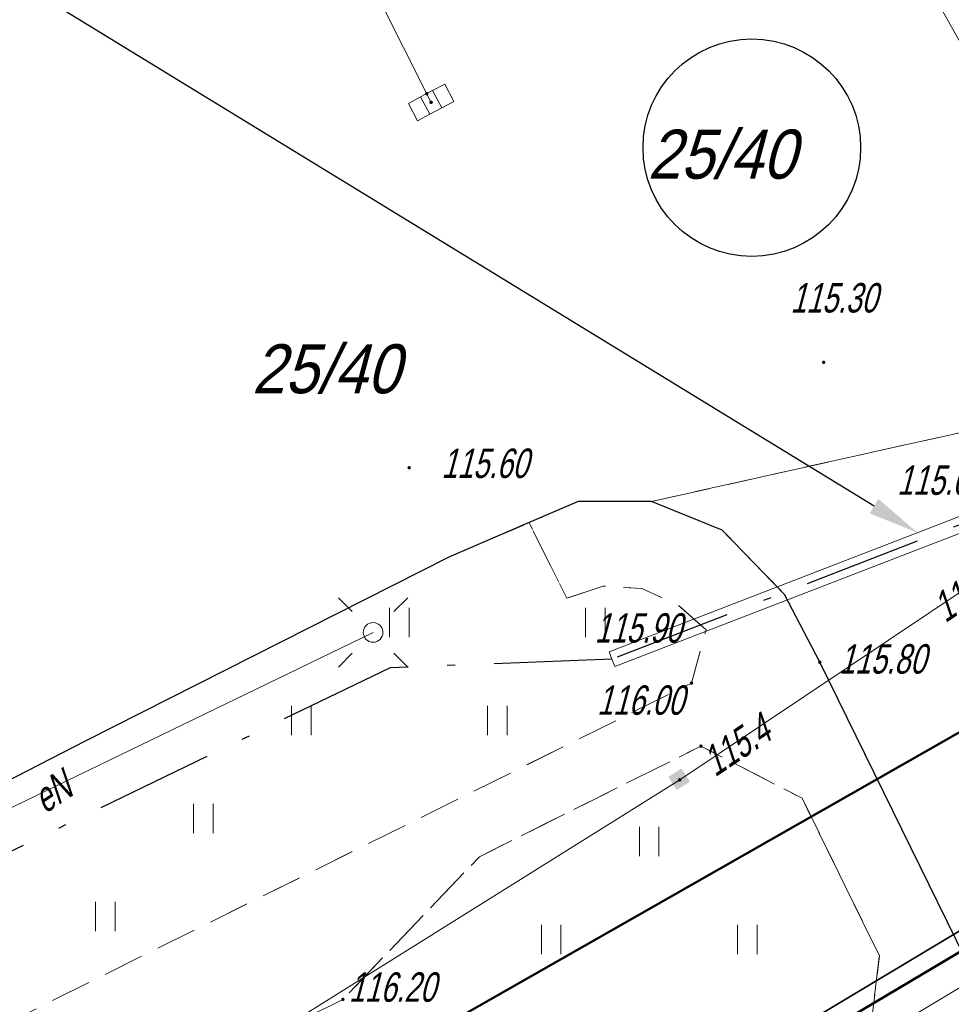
# Model space of a CAD drawing. Extents: x 7463256 to 7464485, y 5957341 to 5958260.
# Tile 230 of 256: x 7464170 to 7464194, y 5957944 to 5957970. Entities that reach past the tile are written whole.
import ezdxf
from ezdxf import colors
from ezdxf.entities.mleader import LeaderData, LeaderLine
from ezdxf.math import Vec2, Vec3

# ---------------------------------------------------------------- set-up
doc = ezdxf.new("R2010")
doc.units = 0
doc.header["$MEASUREMENT"] = 0
for name, pattern in [('1.5_0.5', [2, 1.5, -0.5]), ('218-500', [1, 0.5, -0.5]), ('GAK', [5.2, 3, -1, 0.2, -1]), ('l219_500', [0]), ('mz1.0_0.5', [1.5, 1, -0.5])]:
    doc.linetypes.add(name, pattern=pattern)
doc.layers.get('0').update_dxf_attribs({"color": 2, "linetype": 'CONTINUOUS', "lineweight": 5})
for name, color, linetype in [('211-Nr działki', 7, 'CONTINUOUS'), ('218-Granica użytku', 7, 'CONTINUOUS'), ('219-Linia granicy', 7, 'CONTINUOUS'), ('@dzialki', 6, 'CONTINUOUS'), ('chodnik (powierzchnia)', 7, 'CONTINUOUS'), ('jezdnia (powierzchnia)', 7, 'CONTINUOUS'), ('kratka ściekowa (punkt)', 7, 'CONTINUOUS'), ('krawężnik (linia)', 7, 'CONTINUOUS'), ('latarnia na słupie lub maszcie (punkt)', 7, 'CONTINUOUS'), ('przewód ciepłowniczy (linia)', 7, 'CONTINUOUS'), ('przewód elektroenergetyczny (linia)', 7, 'CONTINUOUS'), ('przewód elektroenergetyczny (linia)-Atr1', 7, 'CONTINUOUS'), ('przewód kanalizacyjny (linia)', 7, 'CONTINUOUS'), ('punkt o określonej wysokości (sieć elektroenergetyczna)', 7, 'CONTINUOUS'), ('punkt o określonej wysokości (sieć elektroenergetyczna)-Atr2', 7, 'CONTINUOUS'), ('punkt o określonej wysokości (sieć kanalizacyjna)', 7, 'CONTINUOUS'), ('punkt wysokościowy sztuczny', 7, 'CONTINUOUS'), ('punkt wysokościowy sztuczny-Atr2', 7, 'CONTINUOUS'), ('rura ochronna - przewód ciepłowniczy (linia)', 7, 'CONTINUOUS'), ('słup (punkt)', 7, 'CONTINUOUS'), ('trawnik (powierzchnia)', 7, 'CONTINUOUS'), ('trawnik (powierzchnia) - symbol', 7, 'CONTINUOUS'), ('złącze kablowe - siec elektroenergetyczna (punkt)', 7, 'CONTINUOUS')]:
    doc.layers.add(name, color=color, linetype=linetype)
for name, color, linetype, lineweight in [('@proj.rury', 7, 'CONTINUOUS', 20), ('____proj LSN', 1, 'CONTINUOUS', 5), ('OBMBS-21-18876-opis proj', 1, 'CONTINUOUS', 18)]:
    doc.layers.add(name, color=color, linetype=linetype, lineweight=lineweight)
doc.styles.get("Standard").update_dxf_attribs({"font": 'txt', "width": 0.75})

# ---------------------------------------------------------------- blocks, each defined once
blk = doc.blocks.new('PW02')
at = {"linetype": 'Continuous', "lineweight": 13}
h = blk.add_hatch(color=0, dxfattribs=at)
edge = h.paths.add_edge_path()
edge.add_arc((0, 0), 0.045, 0, 360)
blk = doc.blocks.new('SM04')
at = {"color": 0, "linetype": 'Continuous', "lineweight": 13}
blk.add_circle((0, 0), 0.25, dxfattribs=at)
blk = doc.blocks.new('SM011')
at = {"color": 0, "linetype": 'Continuous', "lineweight": 13}
for p, q in [((-0.53, 0.531), (-0.883, 0.884)), ((0.531, 0.531), (0.884, 0.884)), ((-0.53, -0.53), (-0.883, -0.883)), ((0.531, -0.53), (0.884, -0.883))]:
    blk.add_line(p, q, dxfattribs=at)
blk = doc.blocks.new('PW01')
at = {"linetype": 'Continuous', "lineweight": 13}
h = blk.add_hatch(color=0, dxfattribs=at)
edge = h.paths.add_edge_path()
edge.add_arc((0, 0), 0.045, 0, 360)
blk = doc.blocks.new('US05')
at = {"color": 0, "linetype": 'Continuous', "lineweight": 13}
for p, q in [((-0.525, -0.25), (-0.525, 0.25)), ((-0.525, 0.25), (-0.175, 0.25)), ((-0.175, -0.25), (-0.175, 0.25)), ((-0.175, 0.25), (0.175, 0.25)), ((0.175, -0.25), (0.175, 0.25)), ((0.175, 0.25), (0.525, 0.25)), ((0.525, -0.25), (0.525, 0.25)), ((-0.525, -0.25), (-0.175, -0.25)), ((-0.175, -0.25), (0.175, -0.25)), ((0.175, -0.25), (0.525, -0.25))]:
    blk.add_line(p, q, dxfattribs=at)
blk = doc.blocks.new('US29')
at = {"color": 0, "linetype": 'Continuous', "lineweight": 0}
blk.add_solid([(-0.193, -0.222), (-0.193, 0.178), (0.207, -0.222), (0.207, 0.178)], dxfattribs=at)
blk = doc.blocks.new('TU04')
at = {"color": 0, "linetype": 'Continuous', "lineweight": 13}
for p, q in [((0, 0), (0, 0.75)), ((0.5, 0), (0.5, 0.75))]:
    blk.add_line(p, q, dxfattribs=at)

msp = doc.modelspace()

# ---------------------------------------------------------------- linework, layer by layer
at = {"layer": '218-Granica użytku', "color": 3, "linetype": '218-500', "lineweight": 18, "flags": 128}
for points in [[(7464192.32, 5957950.14), (7464222.76, 5957967.48)], [(7464184.7, 5957957.22), (7464183.45, 5957956.68)], [(7464186.57, 5957957.22), (7464184.7, 5957957.22)], [(7464188.37, 5957956.49), (7464186.57, 5957957.22)], [(7464183.45, 5957956.68), (7464181.4, 5957955.8)], [(7464189.96, 5957954.85), (7464188.37, 5957956.49)], [(7464181.4, 5957955.8), (7464172.13, 5957951.11)], [(7464190.86, 5957953.12), (7464189.96, 5957954.85)], [(7464192.32, 5957950.14), (7464190.86, 5957953.12)], [(7464172.13, 5957951.11), (7464162.39, 5957946.1)], [(7464151.71, 5957927), (7464192.32, 5957950.14)]]:
    msp.add_lwpolyline(points, dxfattribs=at)
at = {"layer": '219-Linia granicy', "color": 3, "linetype": 'l219_500', "lineweight": 50, "flags": 128}
for points in [[(7464222.76, 5957967.48), (7464151.71, 5957927)], [(7464204.36, 5957951.63), (7464164.41, 5957927.89)]]:
    msp.add_lwpolyline(points, dxfattribs=at)
at = {"layer": '@proj.rury'}
for p in [(7464185.487, 5957953.386), (7464185.631, 5957953.013)]:
    msp.add_line(p, (7464185.559, 5957953.199), dxfattribs=at)
at = {"layer": 'chodnik (powierzchnia)', "color": 7, "linetype": 'mz1.0_0.5', "lineweight": 18, "flags": 128}
for points in [[(7464154.754, 5957961.667), (7464157.49, 5957956.12), (7464162.39, 5957946.1), (7464164.8, 5957941.26), (7464187.59, 5957952.59), (7464187.96, 5957953.95), (7464187.23, 5957954.59), (7464186.32, 5957955), (7464185.34, 5957955.06), (7464184.41, 5957954.75), (7464183.45, 5957956.68)], [(7464183.45, 5957956.68), (7464184.7, 5957957.22), (7464186.57, 5957957.22), (7464188.37, 5957956.49), (7464189.96, 5957954.85), (7464190.86, 5957953.12), (7464195.04, 5957944.6), (7464195.13, 5957944.35), (7464192, 5957942.47), (7464192.38, 5957945.63), (7464190.41, 5957949.65), (7464187.83, 5957950.98), (7464182.18, 5957948.16), (7464178.7, 5957944.52), (7464166.26, 5957938.34), (7464167.73, 5957935.38), (7464177.04, 5957933.17), (7464172.33, 5957930.34), (7464171.8, 5957931.17), (7464160.85, 5957933.77), (7464158.45, 5957922.8), (7464158.99, 5957922), (7464155.21, 5957919.49), (7464155.09, 5957919.48), (7464156.06, 5957925.01), (7464154.03, 5957928.32), (7464147.42, 5957939.09), (7464139.405, 5957952.305)]]:
    msp.add_lwpolyline(points, dxfattribs=at)
at = {"layer": 'jezdnia (powierzchnia)', "color": 7, "linetype": '1.5_0.5', "lineweight": 18, "flags": 128}
msp.add_lwpolyline([(7464200.723, 5957989.706), (7464201.33, 5957988.46), (7464191.96, 5957983.82), (7464190.82, 5957982.76), (7464190.37, 5957981.28), (7464190.75, 5957979.74), (7464194.34, 5957972.42), (7464196.4, 5957973.41), (7464197.66, 5957972.15), (7464197.83, 5957972.24), (7464201.12, 5957965.58), (7464197.55, 5957963.8), (7464196.31, 5957962.87), (7464195.26, 5957961.1), (7464194.99, 5957959.1), (7464186.57, 5957957.22), (7464184.7, 5957957.22), (7464183.45, 5957956.68), (7464181.4, 5957955.8), (7464172.13, 5957951.11), (7464162.39, 5957946.1), (7464157.49, 5957956.12), (7464154.754, 5957961.667)], dxfattribs=at)
msp.add_lwpolyline([(7464186.57, 5957957.22), (7464194.99, 5957959.1), (7464195.47, 5957957.29), (7464199.92, 5957948.42), (7464200.55, 5957947.67), (7464202.06, 5957946), (7464203.99, 5957944.69), (7464206.27, 5957943.8), (7464208.82, 5957943.6), (7464211.77, 5957944.13), (7464213.7, 5957945.07), (7464192.28, 5957932.28), (7464193.66, 5957933.67), (7464195, 5957935.73), (7464195.69, 5957937.54), (7464195.78, 5957942.14), (7464195.13, 5957944.35), (7464195.04, 5957944.6), (7464190.86, 5957953.12), (7464189.96, 5957954.85), (7464188.37, 5957956.49)], close=True, dxfattribs=at)
at = {"layer": 'krawężnik (linia)', "color": 7, "linetype": 'Continuous', "lineweight": 25, "flags": 128}
msp.add_lwpolyline([(7464192.28, 5957932.28), (7464193.66, 5957933.67), (7464195, 5957935.73), (7464195.69, 5957937.54), (7464195.78, 5957942.14), (7464195.13, 5957944.35), (7464195.04, 5957944.6), (7464190.86, 5957953.12), (7464189.96, 5957954.85), (7464188.37, 5957956.49), (7464186.57, 5957957.22), (7464184.7, 5957957.22), (7464183.45, 5957956.68), (7464181.4, 5957955.8), (7464172.13, 5957951.11), (7464162.39, 5957946.1), (7464157.49, 5957956.12), (7464154.754, 5957961.667)], dxfattribs=at)
at = {"layer": 'przewód ciepłowniczy (linia)', "color": 212, "linetype": 'Continuous', "lineweight": 18, "flags": 128}
msp.add_lwpolyline([(7464144.67, 5957914.18), (7464152.78, 5957919.57), (7464163.58, 5957926.77), (7464167.76, 5957929.54), (7464167.86, 5957930.68), (7464166.35, 5957934.1), (7464166.64, 5957935.03), (7464173.74, 5957939), (7464174.79, 5957939.01), (7464177.82, 5957936.02), (7464179.1, 5957935.62), (7464197.47, 5957946.64)], dxfattribs=at)
at = {"layer": 'przewód elektroenergetyczny (linia)', "color": 1, "linetype": 'Continuous', "lineweight": 18, "flags": 128}
for points in [[(7464279.16, 5958009.72), (7464279.22, 5958008.43), (7464279.3, 5958006.44), (7464280.02, 5957989.84), (7464280.23, 5957984.87), (7464280.43, 5957980.25), (7464269.49, 5957976.8), (7464267.99, 5957976.26), (7464259.85, 5957972.93), (7464258, 5957974.97), (7464256.69, 5957977.66), (7464249.11, 5957974.91), (7464235.06, 5957968.12), (7464234.14, 5957967.65), (7464234.47, 5957964.52), (7464231.36, 5957962.4), (7464228.77, 5957960.69), (7464205.03, 5957946.98), (7464204.16, 5957947.81), (7464201.05, 5957950.79), (7464195.8, 5957955.82), (7464187.29, 5957950.12)], [(7464152.169, 5957960.09), (7464159.97, 5957944.44), (7464162.77, 5957945.79), (7464179.47, 5957953.88)], [(7463940.57, 5957795.91), (7463943.95, 5957798.07), (7463947.77, 5957800.52), (7463956.72, 5957805.44), (7463968.14, 5957811.88), (7463974.88, 5957815.77), (7463989.87, 5957824.65), (7463994.07, 5957827.04), (7463997.53, 5957829.04), (7464004.46, 5957833.04), (7464015.08, 5957839.22), (7464033.55, 5957850.74), (7464041.34, 5957855.23), (7464060.73, 5957867.36), (7464076.97, 5957878.65), (7464094.2, 5957890.23), (7464099.12, 5957893.51), (7464116.3, 5957904.7), (7464136.98, 5957918.51), (7464147.1, 5957924.98), (7464187.29, 5957950.12)]]:
    msp.add_lwpolyline(points, dxfattribs=at)
at = {"layer": 'przewód kanalizacyjny (linia)', "color": 34, "linetype": 'Continuous', "lineweight": 18, "flags": 128}
for points in [[(7464213.56, 5957938.52), (7464209.56, 5957944.49), (7464201.93, 5957955.89), (7464201.54, 5957956.47), (7464199.46, 5957960.03), (7464188.38, 5957979.68), (7464187.506, 5957981.644)], [(7464180.95, 5957967.4), (7464177.42, 5957974.42), (7464177.025, 5957975.251)]]:
    msp.add_lwpolyline(points, dxfattribs=at)
at = {"layer": 'rura ochronna - przewód ciepłowniczy (linia)', "color": 212, "linetype": 'Continuous', "lineweight": 35, "flags": 128}
msp.add_lwpolyline([(7464128.46, 5957904.63), (7464166.81, 5957930.17), (7464165.13, 5957933.85), (7464165.71, 5957935.72), (7464173.3, 5957940.08), (7464175.41, 5957940.1), (7464178.75, 5957936.87), (7464194.5, 5957946.31)], dxfattribs=at)
at = {"layer": 'trawnik (powierzchnia)', "color": 7, "linetype": 'mz1.0_0.5', "lineweight": 18, "flags": 128}
for points in [[(7464184.41, 5957954.75), (7464185.34, 5957955.06), (7464186.32, 5957955), (7464187.23, 5957954.59), (7464187.96, 5957953.95), (7464187.59, 5957952.59), (7464164.8, 5957941.26), (7464162.39, 5957946.1), (7464172.13, 5957951.11), (7464181.4, 5957955.8), (7464183.45, 5957956.68)], [(7464190.41, 5957949.65), (7464192.38, 5957945.63), (7464192, 5957942.47), (7464177.04, 5957933.17), (7464167.73, 5957935.38), (7464166.26, 5957938.34), (7464178.7, 5957944.52), (7464182.18, 5957948.16), (7464187.83, 5957950.98)]]:
    msp.add_lwpolyline(points, close=True, dxfattribs=at)

# ---------------------------------------------------------------- block references
at = {"layer": 'kratka ściekowa (punkt)', "color": 7, "linetype": 'Continuous', "lineweight": 18, "rotation": 27.93}
msp.add_blockref('US05', (7464180.95, 5957967.4), dxfattribs=at)
at = {"layer": 'latarnia na słupie lub maszcie (punkt)', "color": 7, "linetype": 'Continuous', "lineweight": 18}
msp.add_blockref('SM011', (7464179.47, 5957953.88), dxfattribs=at)
at = {"layer": 'punkt o określonej wysokości (sieć elektroenergetyczna)', "color": 1, "linetype": 'Continuous', "lineweight": 13}
msp.add_blockref('PW01', (7464187.29, 5957950.12), dxfattribs=at)
at = {"layer": 'punkt o określonej wysokości (sieć kanalizacyjna)', "color": 34, "linetype": 'Continuous', "lineweight": 13}
msp.add_blockref('PW01', (7464180.84, 5957967.62), dxfattribs=at)
at = {"layer": 'punkt o określonej wysokości (sieć kanalizacyjna)', "color": 34, "linetype": 'Continuous', "lineweight": 13, "rotation": 27.93}
msp.add_blockref('PW01', (7464180.95, 5957967.4), dxfattribs=at)
at = {"layer": 'punkt wysokościowy sztuczny', "color": 7, "linetype": 'Continuous', "lineweight": 13}
for p in [(7464190.96, 5957960.77), (7464180.39, 5957958.08), (7464190.86, 5957953.12), (7464187.59, 5957952.59), (7464187.83, 5957950.98), (7464178.7, 5957944.52)]:
    msp.add_blockref('PW02', p, dxfattribs=at)
at = {"layer": 'słup (punkt)', "color": 7, "linetype": 'Continuous', "lineweight": 18}
msp.add_blockref('SM04', (7464179.47, 5957953.88), dxfattribs=at)
at = {"layer": 'trawnik (powierzchnia) - symbol', "color": 7, "linetype": 'Continuous', "lineweight": 18}
for p in [(7464179.89, 5957953.76), (7464184.89, 5957953.76), (7464177.39, 5957951.26), (7464182.39, 5957951.26), (7464174.89, 5957948.76), (7464186.26, 5957948.17), (7464172.39, 5957946.26), (7464183.76, 5957945.67), (7464188.76, 5957945.67)]:
    msp.add_blockref('TU04', p, dxfattribs=at)
at = {"layer": 'złącze kablowe - siec elektroenergetyczna (punkt)', "color": 7, "linetype": 'Continuous', "lineweight": 13, "rotation": 212.67}
msp.add_blockref('US29', (7464187.29, 5957950.12), dxfattribs=at)

# ---------------------------------------------------------------- texts
at = {"layer": '211-Nr działki', "color": 3, "linetype": 'Continuous', "lineweight": 18, "oblique": 15, "width": 0.9}
msp.add_text('25/40', height=1.25, dxfattribs=at).set_placement((7464176.38, 5957959.98))
at = {"layer": 'przewód elektroenergetyczny (linia)-Atr1', "color": 1, "oblique": 15, "width": 0.72}
msp.add_text('eN', height=0.75, rotation=33.69, dxfattribs=at).set_placement((7464171.1, 5957949.24))
at = {"layer": 'punkt o określonej wysokości (sieć elektroenergetyczna)-Atr2', "color": 1, "oblique": 15, "width": 0.72}
for s, p in [('115.1', (7464194.06, 5957954.11)), ('115.4', (7464188.19, 5957950.18))]:
    msp.add_text(s, height=0.75, rotation=33.81, dxfattribs=at).set_placement(p)
at = {"layer": 'punkt wysokościowy sztuczny-Atr2', "color": 7, "oblique": 15, "width": 0.72}
for s, p in [('115.30', (7464190.11, 5957962.04)), ('115.60', (7464181.21, 5957957.82)), ('115.60', (7464192.83, 5957957.39)), ('115.90', (7464185.12, 5957953.62)), ('115.80', (7464191.35, 5957952.83)), ('116.00', (7464185.18, 5957951.78)), ('116.20', (7464178.85, 5957944.46))]:
    msp.add_text(s, height=0.75, dxfattribs=at).set_placement(p)

# ---------------------------------------------------------------- next in the draw order: leaders
at = {"layer": 'OBMBS-21-18876-opis proj', "lineweight": 20}
ml = msp.add_multileader_mtext('Standard', dxfattribs=at)
ml.set_content('\\pxqc;{\\W0.9;\\fArial|b0|i0|c238|p34;proj. przecisk mechaniczny  SRS160\\PL=19m}', color=256)
ml.set_leader_properties()
ml.build(insert=Vec2(0, 0))
ml.multileader.update_dxf_attribs({"has_text_frame": 1, "text_right_attachment_type": 0, "dogleg_length": 0.36, "arrow_head_size": 1.3})
ctx = ml.context
ctx.base_point, ctx.char_height, ctx.arrow_head_size, ctx.landing_gap_size, ctx.plane_origin, ctx.plane_x_axis, ctx.plane_y_axis = Vec3(7464145.232, 5957963.352, -10.8), 1.3, 1.3, 0.09, Vec3(7464160.245, 5958068.811, -10.8), Vec3(0.765565, 0.643359), Vec3(-0.643359, 0.765565)
ctx.right_attachment, ctx.text_align_type = 0, 2
notes = []
notes.append((ctx, [(0, (1, 1, 0), (7464160.147, 5957976.751, -10.8), (-0.765565, -0.643359), 0.36, [(0, [(7464193.352, 5957956.423, -10.8)], 0, [])])]))
ctx.mtext.insert, ctx.mtext.text_direction, ctx.mtext.rotation, ctx.mtext.width, ctx.mtext.defined_height, ctx.mtext.alignment, ctx.mtext.flow_direction = Vec3(7464152.339, 5957970.189, -10.8), Vec3(0.765565, 0.643359), 0.698877, 21.34412, 27.692, 2, 5
ctx.mtext.has_bg_fill, ctx.mtext.bg_color, ctx.mtext.bg_scale_factor, ctx.mtext.bg_transparency, ctx.mtext.use_window_bg_color = 1, -1023410167, 1.5, 0, 1
for ctx, leaders in notes:
    for number, flags, end, landing, length, lines in leaders:
        leader = LeaderData()
        leader.index, (leader.has_last_leader_line, leader.has_dogleg_vector, leader.attachment_direction) = number, flags
        leader.last_leader_point, leader.dogleg_vector, leader.dogleg_length = Vec3(end), Vec3(landing), length
        for number, points, colour, breaks in lines:
            line = LeaderLine()
            line.index, line.vertices, line.color, line.breaks = number, Vec3.list(points), colors.encode_raw_color(colour), breaks
            leader.lines.append(line)
        ctx.leaders.append(leader)

# ---------------------------------------------------------------- next in the draw order: linework, layer by layer
at = {"layer": '@dzialki', "lineweight": 30}
msp.add_circle((7464189.127, 5957966.245), 2.773, dxfattribs=at)
at = {"layer": '@proj.rury'}
for p, q in [((7464185.487, 5957953.386), (7464202.971, 5957960.137)), ((7464185.631, 5957953.013), (7464203.115, 5957959.763))]:
    msp.add_line(p, q, dxfattribs=at)
at = {"layer": '____proj LSN', "linetype": 'GAK', "lineweight": 30}
msp.add_lwpolyline([(7464203.043, 5957959.95), (7464185.559, 5957953.199), (7464179.906, 5957952.98), (7464166.624, 5957946.546), (7464145.888, 5957936.012, 0.430577), (7464145.682, 5957935.316), (7464152.978, 5957922.735, -0.411837), (7464152.8, 5957922.054), (7464127.616, 5957907.173)], format="xyb", dxfattribs=at)

# ---------------------------------------------------------------- next in the draw order: texts
at = {"layer": '@dzialki', "linetype": 'Continuous', "lineweight": 30, "oblique": 15, "width": 0.9}
msp.add_text('25/40', height=1.25, dxfattribs=at).set_placement((7464186.469, 5957965.454))

doc.saveas('drawing.dxf')
